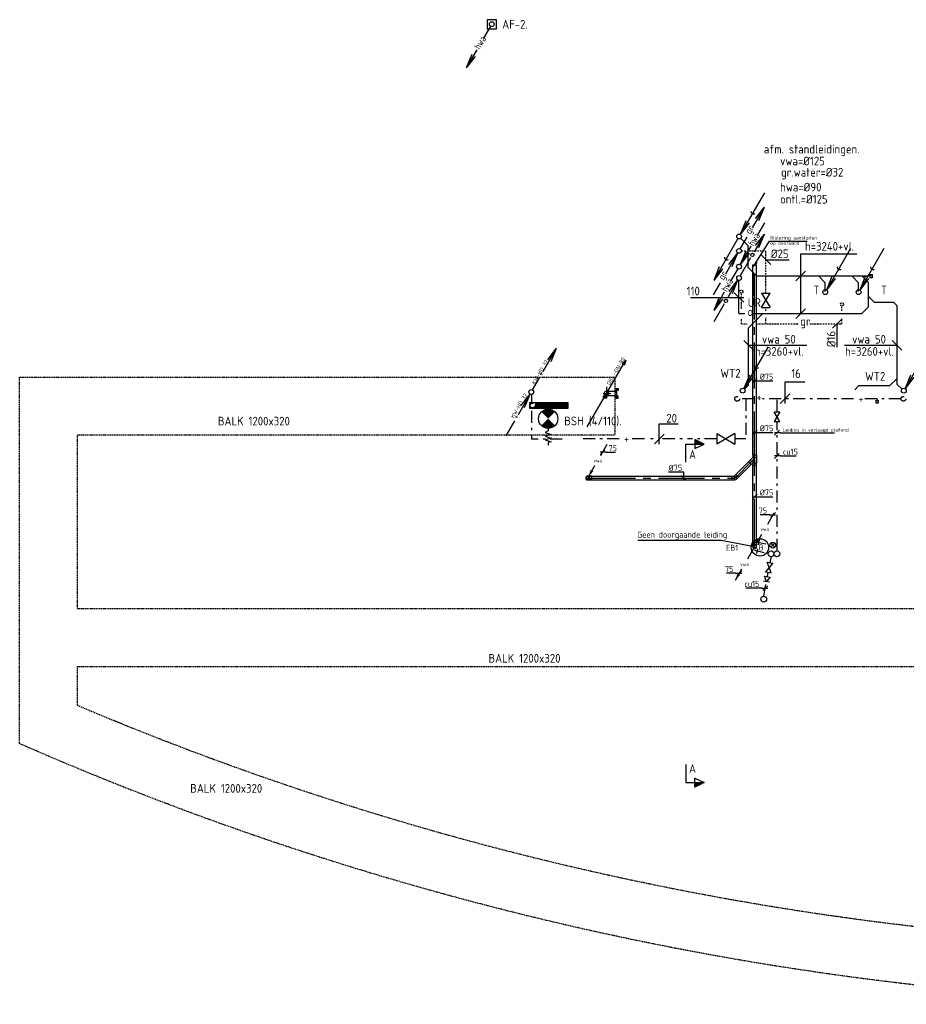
# Model space of a CAD drawing. Header units: millimetres. Extents: x -71760 to 24237, y -1029 to 51282.
# Tile 1 of 9: x -71760 to -53369, y 7180 to 27590. Entities that reach past the tile are written whole.
import ezdxf
from ezdxf.enums import TextEntityAlignment as Align

# ---------------------------------------------------------------- set-up
doc = ezdxf.new("R2010")
doc.units = ezdxf.units.MM
doc.header["$LTSCALE"] = 50
for name, pattern in [('2322109', [10, 5, -2, 1, -2]), ('2322110', [10, 5, -1, 1, -1, 1, -1]), ('CENTER2', [28.575, 19.05, -3.175, 3.175, -3.175]), ('DASHED', [0.75, 0.5, -0.25]), ('KOUDWATER', [8.4, 4.8, -1.2, 1.2, -1.2]), ('KOUDWATERTAP', [1.1, 0.5, -0.25, 0.1, -0.25]), ('KW', [7, 4, -1, 1, -1])]:
    doc.linetypes.add(name, pattern=pattern)
for name, color, linetype in [('50', 3, 'Continuous'), ('51', 6, 'Continuous'), ('51-LEIDING', 3, 'Continuous'), ('52', 3, 'Continuous'), ('54', 3, 'Continuous'), ('60-CV', 3, 'Continuous'), ('Bestaande grijswater', 102, 'KOUDWATERTAP'), ('SYM-W', 7, 'Continuous'), ('WL521---_D', 112, 'Continuous'), ('WL522---_VWA', 2, 'Continuous'), ('WL5232--', 192, 'Continuous'), ('WL524---_D', 192, 'Continuous'), ('WL524---_HARTLIJN', 7, 'Continuous'), ('WL531---', 132, 'Continuous'), ('WL5310--_KW', 2, 'KOUDWATER'), ('WL5310--Bestaande_KW', 180, 'KOUDWATERTAP'), ('WL532---', 12, 'Continuous'), ('WL532---_DBL', 6, 'Continuous'), ('WL532---_KW-LD', 5, 'KW'), ('WL5420--_PERSL', 1, 'Continuous'), ('WL5501--_GKW-A', 4, 'Continuous'), ('WL561---', 10, 'Continuous'), ('WM5232--', 2, 'Continuous'), ('WM524---', 2, 'Continuous'), ('WM531---', 2, 'Continuous'), ('WM561---_AANVOER', 2, 'Continuous'), ('WM570---_MATEN-M', 7, 'Continuous')]:
    doc.layers.add(name, color=color, linetype=linetype)
doc.styles.add('BURO-018', font='ISO96.shx', dxfattribs={"height": 90})
doc.styles.add('BURO-025', font='ISO96.shx', dxfattribs={"height": 125})
doc.styles.add('BURO-035', font='ISO96.shx', dxfattribs={"height": 175})
doc.styles.add('ISO', font='ISO.SHX')

# ---------------------------------------------------------------- blocks, each defined once
blk = doc.blocks.new('PA')
at = {"layer": 'WL532---_KW-LD', "color": 7, "linetype": 'Continuous'}
blk.add_line((0, 0), (200, 346), dxfattribs=at)
at = {"layer": 'WL532---_KW-LD', "color": 7}
for p, q in [((162, 311), (200, 346)), ((162, 311), (188, 296)), ((200, 346), (171, 306)), ((200, 346), (179, 301)), ((200, 346), (188, 296))]:
    blk.add_line(p, q, dxfattribs=at)
blk = doc.blocks.new('113')
at = {"layer": '52', "color": 1, "linetype": 'Continuous'}
for p, q in [((2.47, 4.28), (5.25, 9.09)), ((3.42, 6.7), (5.25, 9.09)), ((4.1, 6.31), (5.25, 9.09)), ((0.25, 0.43), (1.71, 2.96))]:
    blk.add_line(p, q, dxfattribs=at)
blk.add_circle((0, 0), 0.5, dxfattribs=at)
at = {"layer": '52', "color": 7, "style": 'ISO', "width": 0.75}
blk.add_text('+', height=1.5, rotation=61.3721, dxfattribs=at).set_placement((2.41, 3.14))
blk = doc.blocks.new('114')
at = {"layer": '52', "color": 1, "linetype": 'Continuous'}
for p, q in [((-2.69, -4.65), (-0.25, -0.43)), ((-2.08, -2.82), (-0.25, -0.43)), ((-1.4, -3.22), (-0.25, -0.43)), ((-5.25, -9.09), (-3.44, -5.97))]:
    blk.add_line(p, q, dxfattribs=at)
blk.add_circle((0, 0), 0.5, dxfattribs=at)
at = {"layer": '52', "color": 7, "style": 'ISO', "width": 0.75}
blk.add_text('+', height=1.5, rotation=61.3721, dxfattribs=at).set_placement((-2.75, -5.79))
blk = doc.blocks.new('D115')
at = {"layer": '52', "linetype": 'Continuous'}
for name in ['113', '114']:
    blk.add_blockref(name, (0, 0), dxfattribs=at)
blk = doc.blocks.new('*X30')
at = {"color": 0}
for p, q in [((29158, 61986), (29262, 62089)), ((29158, 61999), (29248, 62089)), ((29158, 62013), (29235, 62089)), ((29158, 62026), (29222, 62089)), ((29158, 62040), (29208, 62089)), ((29158, 62053), (29195, 62089)), ((29158, 62067), (29181, 62089)), ((29158, 62080), (29168, 62089)), ((29158, 61972), (29268, 62082)), ((29158, 61959), (29268, 62069)), ((29158, 61945), (29268, 62055)), ((29158, 61932), (29268, 62042)), ((29158, 61918), (29268, 62028)), ((29158, 61905), (29268, 62015)), ((29158, 61891), (29268, 62001)), ((29158, 61878), (29268, 61988)), ((29158, 61865), (29268, 61975)), ((29158, 61851), (29268, 61961)), ((29158, 61838), (29268, 61948)), ((29158, 61824), (29268, 61934)), ((29158, 61811), (29268, 61921)), ((29158, 61797), (29268, 61907)), ((29158, 61784), (29268, 61894)), ((29158, 61770), (29268, 61880)), ((29158, 61757), (29268, 61867)), ((29158, 61743), (29268, 61853)), ((29158, 61730), (29268, 61840)), ((29158, 61716), (29268, 61826)), ((29158, 61703), (29268, 61813)), ((29158, 61689), (29268, 61799)), ((29158, 61676), (29268, 61786)), ((29158, 61662), (29268, 61772)), ((29158, 61649), (29268, 61759)), ((29158, 61636), (29268, 61746)), ((29158, 61622), (29268, 61732)), ((29158, 61609), (29268, 61719)), ((29158, 61595), (29268, 61705)), ((29158, 61582), (29268, 61692)), ((29158, 61568), (29268, 61678)), ((29158, 61555), (29268, 61665)), ((29158, 61541), (29268, 61651)), ((29158, 61528), (29268, 61638)), ((29158, 61514), (29268, 61624)), ((29158, 61501), (29268, 61611)), ((29158, 61487), (29268, 61597)), ((29158, 61474), (29268, 61584)), ((29158, 61460), (29268, 61570)), ((29158, 61447), (29268, 61557)), ((29158, 61433), (29268, 61543)), ((29158, 61420), (29268, 61530)), ((29168, 61416), (29268, 61517)), ((29182, 61416), (29268, 61503)), ((29195, 61416), (29268, 61490)), ((29209, 61416), (29268, 61476)), ((29222, 61416), (29268, 61463)), ((29236, 61416), (29268, 61449)), ((29249, 61416), (29268, 61436)), ((29263, 61416), (29268, 61422))]:
    blk.add_line(p, q, dxfattribs=at)
blk = doc.blocks.new('HWA')
at = {"layer": '50', "color": 1, "linetype": 'Continuous'}
for p, q in [((-28, -41), (-173, -293)), ((-309, -529), (-528, -907)), ((-413, -629), (-528, -907)), ((-345, -669), (-528, -907))]:
    blk.add_line(p, q, dxfattribs=at)
blk.add_circle((0, 0), 50, dxfattribs=at)
at = {"layer": '50', "color": 7, "style": 'ISO', "width": 0.7}
blk.add_text('hwa', height=150, rotation=59.4545, dxfattribs=at).set_placement((-249, -538))
blk = doc.blocks.new('030')
at = {"layer": '51', "color": 1, "linetype": 'Continuous'}
for p in [(5.25, 9.09), (1.4, 3.22), (2.08, 2.82)]:
    blk.add_line(p, (0.25, 0.43), dxfattribs=at)
blk.add_circle((0, 0), 0.5, dxfattribs=at)
blk.add_arc((3.03, 5.25), 0.567, 178.0725, 301.9275, dxfattribs=at)
blk = doc.blocks.new('$MAAT')
at = {"layer": 'SYM-W', "color": 1}
blk.add_line((1, 1), (-1, -1), dxfattribs=at)
blk = doc.blocks.new('3-01')
at = {"layer": 'SYM-W', "color": 2}
for p, q in [((-2.5, 1.5), (-2.5, -1.5)), ((-2.5, 1.5), (2.5, -1.5)), ((2.5, 1.5), (-2.5, -1.5)), ((2.5, 1.5), (2.5, -1.5))]:
    blk.add_line(p, q, dxfattribs=at)
blk = doc.blocks.new('W3-01A')
at = {"layer": 'SYM-W', "linetype": 'Continuous', "xscale": 0.75, "yscale": 0.75, "zscale": 0.75}
blk.add_blockref('3-01', (0, 0), dxfattribs=at)
blk = doc.blocks.new('029')
at = {"layer": '51', "color": 1, "linetype": 'Continuous'}
for p in [(-0.25, -0.43), (-4.1, -6.31), (-3.42, -6.7)]:
    blk.add_line(p, (-5.25, -9.09), dxfattribs=at)
blk.add_circle((0, 0), 0.5, dxfattribs=at)
blk.add_arc((-2.47, -4.27), 0.567, 178.0725, 301.9275, dxfattribs=at)
blk = doc.blocks.new('031')
at = {"layer": '51', "linetype": 'Continuous'}
for name in ['030', '029']:
    blk.add_blockref(name, (0, 0), dxfattribs=at)
blk = doc.blocks.new('GR')
at = {"layer": '52', "color": 1, "linetype": 'Continuous'}
for p, q in [((277, 480), (525, 909)), ((342, 670), (525, 909)), ((410, 631), (525, 909)), ((25, 43), (166, 287)), ((-275, -472), (-27, -42)), ((-210, -281), (-27, -42)), ((-142, -320), (-27, -42)), ((-527, -908), (-386, -664))]:
    blk.add_line(p, q, dxfattribs=at)
blk.add_circle((0, 0), 50, dxfattribs=at)
at = {"layer": '52', "color": 7, "style": 'ISO', "width": 0.75}
for p in [(238, 335), (-314, -616)]:
    blk.add_text('gr', height=150, rotation=61.3721, dxfattribs=at).set_placement(p)
blk = doc.blocks.new('027')
at = {"layer": '51', "color": 1, "linetype": 'Continuous'}
for p, q in [((5.26, 9.1), (3.14, 5.44)), ((3.42, 6.72), (5.26, 9.1)), ((4.1, 6.32), (5.26, 9.1)), ((2.39, 4.14), (0.25, 0.43))]:
    blk.add_line(p, q, dxfattribs=at)
for centre, radius in [((2.76, 4.77), 0.35), ((0, 0), 0.5)]:
    blk.add_circle(centre, radius, dxfattribs=at)
blk = doc.blocks.new('032')
at = {"layer": '50', "color": 1, "linetype": 'Continuous'}
for p, q in [((-0.25, -0.43), (-1.67, -2.89)), ((-3.06, -5.3), (-5.25, -9.09)), ((-4.1, -6.31), (-5.25, -9.09)), ((-3.42, -6.7), (-5.25, -9.09))]:
    blk.add_line(p, q, dxfattribs=at)
blk.add_circle((0, 0), 0.5, dxfattribs=at)
at = {"layer": '50', "color": 7, "style": 'ISO', "width": 0.7}
blk.add_text('hwa', height=1.5, rotation=61.3721, dxfattribs=at).set_placement((-2.48, -5.35))
blk = doc.blocks.new('033')
at = {"layer": '50', "color": 1, "linetype": 'Continuous'}
for p, q in [((5.25, 9.09), (3.8, 6.58)), ((2.44, 4.22), (0.25, 0.43)), ((1.4, 3.22), (0.25, 0.43)), ((2.08, 2.82), (0.25, 0.43))]:
    blk.add_line(p, q, dxfattribs=at)
blk.add_circle((0, 0), 0.5, dxfattribs=at)
at = {"layer": '50', "color": 7, "style": 'ISO', "width": 0.7}
blk.add_text('hwa', height=1.5, rotation=59.4545, dxfattribs=at).set_placement((3.04, 4.13))
blk = doc.blocks.new('034')
at = {"layer": '50', "linetype": 'Continuous'}
for name in ['033', '032']:
    blk.add_blockref(name, (0, 0), dxfattribs=at)
blk = doc.blocks.new('LDV2')
at = {"color": 0, "linetype": 'Continuous'}
for p, q in [((-0.25, -0.43), (-2.5, -4.33)), ((-4.5, -7.79), (-6.75, -11.69))]:
    blk.add_line(p, q, dxfattribs=at)
blk.add_lwpolyline([(-6.75, -11.69, 0, 1, 0), (-5.5, -9.53, 1, 1, 0)], format="xyseb", dxfattribs=at)
blk.add_circle((0, 0), 0.5, dxfattribs=at)
at = {"color": 0, "linetype": 'Continuous', "style": 'BURO-018'}
blk.add_attdef('LD_TEXT1', text='', height=1.8, dxfattribs=at).set_placement((-3.5, -6.06), align=Align.MIDDLE)
blk = doc.blocks.new('*U65', base_point=(-58275, 15344))
at = {"color": 0, "linetype": 'Continuous'}
for p, q in [((-58350, 15344), (-58543, 15344)), ((-58350, 15344), (-58225, 15344)), ((-58225, 15394), (-58325, 15294))]:
    blk.add_line(p, q, dxfattribs=at)
at = {"color": 0, "linetype": 'Continuous', "style": 'BURO-025'}
blk.add_text('75', height=125, dxfattribs=at).set_placement((-58400, 15369), align=Align.RIGHT)
blk = doc.blocks.new('23222202')
at = {"color": 0, "linetype": 'Continuous'}
blk.add_circle((0, 0), 1.5, dxfattribs=at)
at = {"color": 0, "linetype": 'Continuous', "style": 'BURO-018', "flags": 1}
blk.add_attdef('CV_MATCODE', (0, 0), '', height=1.8, dxfattribs=at)
blk = doc.blocks.new('3048301')
at = {"color": 0, "linetype": 'Continuous'}
for p, q in [((-2.5, 1.5), (2.5, -1.5)), ((-2.5, -1.5), (-2.5, 1.5)), ((2.5, 1.5), (-2.5, -1.5)), ((2.5, -1.5), (2.5, 1.5))]:
    blk.add_line(p, q, dxfattribs=at)
at = {"color": 0, "linetype": 'Continuous', "style": 'BURO-018', "flags": 1}
blk.add_attdef('CV_MATCODE', (0, 0), '', height=1.8, dxfattribs=at)
blk = doc.blocks.new('*U66', base_point=(-58029, 17226))
at = {"color": 0, "linetype": 'Continuous'}
for p, q in [((-57979, 17276), (-58079, 17176)), ((-57954, 17226), (-58079, 17226)), ((-57954, 17226), (-57627, 17226))]:
    blk.add_line(p, q, dxfattribs=at)
at = {"color": 0, "linetype": 'Continuous', "style": 'BURO-025'}
blk.add_text('cu15', height=125, dxfattribs=at).set_placement((-57904, 17251))
blk = doc.blocks.new('BOILER')
for p, q in [((0.354, 0.354), (0.354, 0.354, 1)), ((-0.354, -0.354), (-0.354, -0.354, 1))]:
    blk.add_line(p, q)
for centre in [(0, 0), (0, 0, 1)]:
    blk.add_circle(centre, 0.5)
at = {"color": 0, "linetype": 'Continuous', "style": 'BURO-018', "flags": 1}
blk.add_attdef('CV_MATCODE', (0, 0), '', height=1.8, dxfattribs=at)
blk = doc.blocks.new('23222203')
at = {"color": 0, "linetype": 'Continuous'}
for p, q in [((-1.06, -1.06), (1.06, 1.06)), ((-1.06, 1.06), (1.06, -1.06))]:
    blk.add_line(p, q, dxfattribs=at)
blk.add_circle((0, 0), 1.5, dxfattribs=at)
at = {"color": 0, "linetype": 'Continuous', "style": 'BURO-018', "flags": 1}
blk.add_attdef('CV_MATCODE', (0, 0), '', height=1.8, dxfattribs=at)
blk = doc.blocks.new('23222201')
at = {"color": 0, "linetype": 'Continuous'}
for p, q in [((1.25, 3.75), (-1.25, 3.75)), ((0, 0), (0, 5))]:
    blk.add_line(p, q, dxfattribs=at)
at = {"color": 0, "linetype": 'Continuous', "style": 'BURO-018', "flags": 1}
blk.add_attdef('CV_MATCODE', (0, 0), '', height=1.8, dxfattribs=at)
blk = doc.blocks.new('*U67', base_point=(-58237, 14970))
at = {"color": 0, "linetype": 'Continuous'}
for p, q in [((-58312, 14970), (-58639, 14970)), ((-58312, 14970), (-58187, 14970)), ((-58187, 15020), (-58287, 14920))]:
    blk.add_line(p, q, dxfattribs=at)
at = {"color": 0, "linetype": 'Continuous', "style": 'BURO-025'}
blk.add_text('cu15', height=125, dxfattribs=at).set_placement((-58362, 14995), align=Align.RIGHT)
blk = doc.blocks.new('3048311')
at = {"color": 0, "linetype": 'Continuous'}
for p, q in [((-2.5, 1.5), (0, 0)), ((-2.5, -1.5), (-2.5, 1.5)), ((0, 0), (-2.5, -1.5)), ((0, -1.5), (0, 1.5))]:
    blk.add_line(p, q, dxfattribs=at)
at = {"color": 0, "linetype": 'Continuous', "style": 'BURO-018', "flags": 1}
blk.add_attdef('CV_MATCODE', (0, 0), '', height=1.8, dxfattribs=at)
blk = doc.blocks.new('SA-ONTS')
at = {"color": 0, "linetype": 'Continuous'}
for p, q in [((0.75, 0.75), (-0.75, 0.75)), ((0.75, -0.75), (0.75, 0.75)), ((-0.75, -0.75), (0.75, -0.75))]:
    blk.add_line(p, q, dxfattribs=at)
at = {"color": 0, "linetype": 'Continuous', "style": 'BURO-018', "flags": 1}
blk.add_attdef('SA_MATCODE', (0, 0), '', height=1.8, dxfattribs=at)
blk = doc.blocks.new('LDV3')
at = {"color": 0, "linetype": 'Continuous'}
for p, q in [((4.5, 7.79), (6.75, 11.69)), ((0.25, 0.43), (2.5, 4.33))]:
    blk.add_line(p, q, dxfattribs=at)
blk.add_lwpolyline([(0.25, 0.43, 0, 1, 0), (1.5, 2.6, 1, 1, 0)], format="xyseb", dxfattribs=at)
blk.add_circle((0, 0), 0.5, dxfattribs=at)
at = {"color": 0, "linetype": 'Continuous', "style": 'BURO-018'}
blk.add_attdef('LD_TEXT1', text='', height=1.8, dxfattribs=at).set_placement((3.5, 6.06), align=Align.MIDDLE)
blk = doc.blocks.new('*U69')
at = {"color": 0, "ltscale": 10}
for p, q in [((-39, 84), (-39, 40)), ((39, 84), (-39, 84)), ((-39, 40), (-38, 38)), ((39, 40), (-39, 40)), ((-38, 33), (-38, 38)), ((-38, 23), (-38, 33)), ((-38, 15), (-38, 23)), ((-38, 12), (-38, 15)), ((39, 40), (38, 38)), ((38, 33), (38, 38)), ((38, 23), (38, 33)), ((38, 15), (38, 23)), ((38, 12), (38, 15)), ((39, 84), (39, 40))]:
    blk.add_line(p, q, dxfattribs=at)
blk.add_arc((0, 0), 39.4, 0.18, 0, dxfattribs=at)
at = {"layer": 'WL524---_HARTLIJN', "linetype": 'CENTER2'}
for p in [(0, 40), (0, 0)]:
    blk.add_line(p, (0, 38), dxfattribs=at)
blk.add_circle((0, 0), 0.075, dxfattribs=at)
at = {"layer": 'WL524---_D', "color": 1, "linetype": '2322109', "style": 'BURO-018'}
blk.add_attdef('POSNR', text='', height=90, dxfattribs=at).set_placement((0, 0), align=Align.MIDDLE)
blk = doc.blocks.new('*U70', base_point=(-56133, 17328))
at = {"color": 0, "linetype": 'Continuous'}
for p, q in [((-56083, 17378), (-56183, 17278)), ((-56208, 17328), (-56400, 17328)), ((-56208, 17328), (-56083, 17328))]:
    blk.add_line(p, q, dxfattribs=at)
at = {"color": 0, "linetype": 'Continuous', "style": 'BURO-025'}
blk.add_text('75', height=125, dxfattribs=at).set_placement((-56258, 17353), align=Align.RIGHT)
blk = doc.blocks.new('*U71')
at = {"layer": 'WM524---', "color": 0, "ltscale": 10}
for p, q in [((-50, -50), (50, 50)), ((-50, 0), (375, 0))]:
    blk.add_line(p, q, dxfattribs=at)
at = {"layer": 'WM524---', "color": 0, "linetype": '2322109', "style": 'BURO-025'}
blk.add_text('%%c75', height=125, dxfattribs=at).set_placement((107, 25))
blk = doc.blocks.new('*U72')
at = {"color": 0, "ltscale": 10}
for p, q in [((-39, 84), (-39, 40)), ((39, 84), (-39, 84)), ((-39, 40), (-38, 38)), ((39, 40), (-39, 40)), ((-38, 33), (-38, 38)), ((-38, 23), (-38, 33)), ((-38, 15), (-38, 23)), ((-38, 12), (-38, 15)), ((39, 40), (38, 38)), ((38, 33), (38, 38)), ((38, 23), (38, 33)), ((38, 15), (38, 23)), ((38, 12), (38, 15)), ((39, 84), (39, 40))]:
    blk.add_line(p, q, dxfattribs=at)
blk.add_arc((0, 0), 39.4, 90.18, 90, dxfattribs=at)
at = {"layer": 'WL524---_HARTLIJN', "linetype": 'CENTER2'}
for p in [(0, 40), (0, 0)]:
    blk.add_line(p, (0, 38), dxfattribs=at)
blk.add_circle((0, 0), 0.075, dxfattribs=at)
at = {"layer": 'WL524---_D', "color": 1, "linetype": '2322109', "style": 'BURO-018'}
blk.add_attdef('POSNR', text='', height=90, dxfattribs=at).set_placement((0, 0), align=Align.MIDDLE)
blk = doc.blocks.new('*U73', base_point=(-59671, 18623))
at = {"color": 0, "linetype": 'Continuous'}
for p, q in [((-59621, 18673), (-59721, 18573)), ((-59596, 18623), (-59721, 18623)), ((-59596, 18623), (-59403, 18623))]:
    blk.add_line(p, q, dxfattribs=at)
at = {"color": 0, "linetype": 'Continuous', "style": 'BURO-025'}
blk.add_text('75', height=125, dxfattribs=at).set_placement((-59546, 18648))
blk = doc.blocks.new('*U74')
at = {"color": 0, "ltscale": 10}
for p, q in [((0, 38), (2952, 38)), ((0, -38), (0, 38)), ((0, -38), (2952, -38))]:
    blk.add_line(p, q, dxfattribs=at)
at = {"layer": 'WL524---_HARTLIJN', "linetype": 'CENTER2'}
blk.add_line((0, 0), (2996, 0), dxfattribs=at)
at = {"layer": 'WL524---_D', "color": 1, "linetype": '2322109', "style": 'BURO-018'}
blk.add_attdef('POSNR', text='', height=90, dxfattribs=at).set_placement((0, 0), align=Align.MIDDLE)
blk = doc.blocks.new('*U75')
at = {"color": 0, "ltscale": 10}
for p, q in [((-65, 39), (-21, 39)), ((-65, 39), (-65, -39)), ((-21, 39), (-19, 38)), ((-21, 39), (-21, -39)), ((18, 74), (-13, 43)), ((-13, 43), (-13, 40)), ((43, -13), (-13, 43)), ((74, 18), (18, 74)), ((74, 18), (43, -13)), ((-65, -39), (-21, -39)), ((-21, -39), (-19, -38)), ((43, -13), (40, -13))]:
    blk.add_line(p, q, dxfattribs=at)
for radius in [8.67, 83.7]:
    blk.add_arc((-19, 46), radius, 270, 315, dxfattribs=at)
at = {"layer": 'WL524---_HARTLIJN', "linetype": 'CENTER2'}
for p, q in [((-21, 0), (-19, 0)), ((15, 15), (14, 14))]:
    blk.add_line(p, q, dxfattribs=at)
blk.add_arc((-19, 46), 46.2, 270, 315, dxfattribs=at)
at = {"layer": 'WL524---_D', "color": 1, "linetype": '2322109', "style": 'BURO-018'}
blk.add_attdef('POSNR', text='', height=90, dxfattribs=at).set_placement((0, 0), align=Align.MIDDLE)
blk = doc.blocks.new('*U76')
at = {"color": 0, "ltscale": 10}
for p, q in [((0, 38), (1651, 38)), ((0, -37), (0, 38)), ((0, -37), (1651, -37))]:
    blk.add_line(p, q, dxfattribs=at)
at = {"layer": 'WL524---_HARTLIJN', "linetype": 'CENTER2'}
blk.add_line((0, 0), (1695, 0), dxfattribs=at)
at = {"layer": 'WL524---_D', "color": 1, "linetype": '2322109', "style": 'BURO-018'}
blk.add_attdef('POSNR', text='', height=90, dxfattribs=at).set_placement((0, 0), align=Align.MIDDLE)
blk = doc.blocks.new('*U77')
at = {"layer": 'WM524---', "color": 0, "ltscale": 10}
for p, q in [((-50, -50), (50, 50)), ((-50, 0), (375, 0))]:
    blk.add_line(p, q, dxfattribs=at)
at = {"layer": 'WM524---', "color": 0, "linetype": '2322109', "style": 'BURO-025'}
blk.add_text('%%c75', height=125, dxfattribs=at).set_placement((107, 25))
blk = doc.blocks.new('*U78')
at = {"color": 0, "ltscale": 10}
for p, q in [((44, 38), (416, 38)), ((44, -38), (416, -38))]:
    blk.add_line(p, q, dxfattribs=at)
at = {"layer": 'WL524---_HARTLIJN', "linetype": 'CENTER2'}
blk.add_line((0, 0), (460, 0), dxfattribs=at)
at = {"layer": 'WL524---_D', "color": 1, "linetype": '2322109', "style": 'BURO-018'}
blk.add_attdef('POSNR', text='', height=90, dxfattribs=at).set_placement((0, 0), align=Align.MIDDLE)
blk = doc.blocks.new('*U79')
at = {"color": 0, "ltscale": 10}
for p, q in [((-64, 39), (-20, 39)), ((-64, 39), (-64, -39)), ((-20, 39), (-18, 37)), ((-20, 39), (-20, -39)), ((-18, 37), (93, 37)), ((95, 39), (93, 37)), ((139, 39), (95, 39)), ((95, -39), (95, 39)), ((139, -39), (139, 39)), ((-64, -39), (-20, -39)), ((-20, -39), (-18, -38)), ((-18, -38), (-16, -38)), ((0, 0), (-16, -38)), ((-16, -38), (39, -92)), ((0, 0), (91, -38)), ((39, -95), (95, -39)), ((39, -95), (39, -92)), ((70, -126), (39, -95)), ((70, -126), (126, -70)), ((91, -38), (93, -38)), ((91, -38), (92, -39)), ((95, -39), (92, -39)), ((95, -39), (93, -38)), ((139, -39), (95, -39)), ((126, -70), (95, -39))]:
    blk.add_line(p, q, dxfattribs=at)
at = {"layer": 'WL524---_HARTLIJN', "linetype": 'CENTER2'}
for p, q in [((-20, 0), (95, 0)), ((0, 0), (67, -67))]:
    blk.add_line(p, q, dxfattribs=at)
at = {"layer": 'WL524---_D', "color": 1, "linetype": '2322109', "style": 'BURO-018'}
blk.add_attdef('POSNR', text='', height=90, dxfattribs=at).set_placement((0, 0), align=Align.MIDDLE)
blk = doc.blocks.new('*U80')
at = {"color": 0, "ltscale": 10}
for p, q in [((44, 37), (3989, 37)), ((3989, 37), (3989, -38)), ((44, -38), (3989, -38))]:
    blk.add_line(p, q, dxfattribs=at)
at = {"layer": 'WL524---_HARTLIJN', "linetype": 'CENTER2'}
blk.add_line((0, 0), (3989, 0), dxfattribs=at)
at = {"layer": 'WL524---_D', "color": 1, "linetype": '2322109', "style": 'BURO-018'}
blk.add_attdef('POSNR', text='', height=90, dxfattribs=at).set_placement((0, 0), align=Align.MIDDLE)
blk = doc.blocks.new('*U81')
at = {"layer": 'WM524---', "color": 0, "ltscale": 10}
for p, q in [((0, 124), (-318, 124)), ((50, -50), (-50, 50)), ((0, -50), (0, 124))]:
    blk.add_line(p, q, dxfattribs=at)
at = {"layer": 'WM524---', "color": 0, "linetype": '2322109', "style": 'BURO-025'}
blk.add_text('%%c75', height=125, dxfattribs=at).set_placement((-318, 149))

msp = doc.modelspace()

# ---------------------------------------------------------------- linework, layer by layer
at = {"linetype": 'DASHED'}
for p, q in [((-71760, 12589), (-71760, 20182)), ((-70560, 15382), (-70560, 18982)), ((-70560, 13378), (-70560, 14182))]:
    msp.add_line(p, q, dxfattribs=at)
at = {"layer": '51', "color": 1, "linetype": 'Continuous'}
for p, q in [((-56861, 22195), (-57073, 21828)), ((-57045, 21956), (-56861, 22195)), ((-56977, 21916), (-56861, 22195)), ((-57148, 21698), (-57362, 21327))]:
    msp.add_line(p, q, dxfattribs=at)
msp.add_circle((-57111, 21761), 35, dxfattribs=at)
at = {"layer": '51-LEIDING', "color": 1}
msp.add_line((-57849, 21831), (-56737, 21831), dxfattribs=at)
at = {"layer": '51-LEIDING'}
for p, q in [((-60385, 19647), (-61185, 19647)), ((-61185, 19647), (-61185, 19537)), ((-61058, 19647), (-61058, 19537)), ((-60385, 19537), (-60385, 19647)), ((-61185, 19537), (-60385, 19537))]:
    msp.add_line(p, q, dxfattribs=at)
at = {"layer": '54', "color": 2, "const_width": 200}
for points in [[(-60726, 19389, 0.414214), (-60868, 19389, 1)], [(-60868, 19248, 0.414214), (-60726, 19248, 1)]]:
    msp.add_lwpolyline(points, format="xyb", dxfattribs=at)
at = {"layer": '54', "color": 7}
msp.add_lwpolyline([(-60797, 19118), (-60797, 19068), (-60860, 19031), (-60734, 18993), (-60860, 18955), (-60734, 18917), (-60860, 18880), (-60734, 18842), (-60797, 18823), (-60797, 18773)], dxfattribs=at)
at = {"layer": '54', "color": 2}
msp.add_circle((-60797, 19318), 200, dxfattribs=at)
at = {"layer": 'Bestaande grijswater', "linetype": 'KOUDWATERTAP'}
for p, q in [((-56786, 22796), (-56696, 22796)), ((-56619, 22796), (-56283, 22796)), ((-56283, 21925), (-56283, 22796)), ((-56789, 21606), (-56789, 21921)), ((-54705, 21556), (-54705, 21658)), ((-56283, 21552), (-56283, 21619)), ((-56789, 21286), (-56789, 21388)), ((-56789, 21286), (-56671, 21286)), ((-56479, 21286), (-55600, 21286)), ((-56283, 21286), (-56283, 21411)), ((-55374, 21286), (-54705, 21286)), ((-54705, 21286), (-54705, 21382))]:
    msp.add_line(p, q, dxfattribs=at)
for centre in [(-56789, 21953), (-54705, 21690)]:
    msp.add_circle(centre, 31.4, dxfattribs=at)
at = {"layer": 'SYM-W', "color": 7}
for p, q in [((-56183, 22513), (-56383, 22713)), ((-55460, 22380), (-55660, 22180)), ((-55460, 21598), (-55660, 21398)), ((-54700, 21392), (-54900, 21192)), ((-56542, 20741), (-56742, 20941)), ((-53464, 20741), (-53664, 20941))]:
    msp.add_line(p, q, dxfattribs=at)
at = {"layer": 'SYM-W', "color": 1}
for p, q in [((-55884, 20082), (-55471, 20082)), ((-55884, 19632), (-55884, 20082)), ((-58493, 19210), (-58099, 19210)), ((-58493, 18794), (-58493, 19210))]:
    msp.add_line(p, q, dxfattribs=at)
at = {"layer": 'WL521---_D'}
msp.add_lwpolyline([(-62063, 27402), (-61873, 27402), (-61873, 27590), (-62063, 27590)], close=True, dxfattribs=at)
at = {"layer": 'WL524---_D'}
for p, q in [((-56652, 22902), (-56804, 23053)), ((-56652, 22451), (-56652, 22902)), ((-56477, 22277), (-56652, 22451)), ((-56530, 21872), (-56530, 22330)), ((-56477, 22277), (-54101, 22277)), ((-55050, 22135), (-55191, 22277)), ((-54358, 22135), (-54499, 22277)), ((-54153, 22139), (-54291, 22277)), ((-54137, 22311), (-54076, 22311)), ((-54076, 22311), (-54076, 22241)), ((-56843, 21499), (-56843, 22186)), ((-55050, 21953), (-55050, 22135)), ((-54358, 21953), (-54358, 22135)), ((-54153, 21639), (-54153, 22139)), ((-54076, 22241), (-54136, 22241)), ((-54038, 21733), (-54149, 21844)), ((-54153, 21639), (-54293, 21499)), ((-54038, 21733), (-53636, 21733)), ((-53565, 21662), (-53636, 21733)), ((-53565, 21662), (-53565, 20036)), ((-56843, 21499), (-56720, 21499)), ((-56348, 21499), (-56643, 21204)), ((-56547, 21499), (-54293, 21499)), ((-56643, 20015), (-56643, 21204)), ((-56643, 20015), (-56729, 19929)), ((-54351, 20004), (-54440, 19915)), ((-54351, 20004), (-53709, 20004)), ((-53565, 20148), (-53709, 20004)), ((-53565, 20036), (-53457, 19928))]:
    msp.add_line(p, q, dxfattribs=at)
at = {"layer": 'WL531---', "linetype": '2322109'}
for p, q in [((-61147, 19822), (-61147, 19633)), ((-56525, 19732), (-56827, 19732)), ((-56701, 19732), (-56701, 18901)), ((-54466, 19732), (-56352, 19732)), ((-56051, 19463), (-56051, 19732)), ((-53479, 19732), (-54228, 19732)), ((-53974, 19732), (-53974, 19680)), ((-61147, 19481), (-61147, 18895)), ((-56051, 16579), (-56051, 19263)), ((-60505, 18895), (-61147, 18895)), ((-59324, 18901), (-60164, 18901)), ((-58803, 18901), (-59055, 18901)), ((-58622, 18901), (-58675, 18901)), ((-58174, 18901), (-58516, 18901)), ((-58009, 18899), (-58066, 18899)), ((-57302, 18901), (-57908, 18901)), ((-56701, 18901), (-56927, 18901)), ((-56193, 16331), (-56168, 16460)), ((-56250, 16045), (-56233, 16135)), ((-56328, 15639), (-56269, 15947))]:
    msp.add_line(p, q, dxfattribs=at)
for centre in [(-61121, 19591), (-56877, 19732), (-53429, 19732)]:
    msp.add_circle(centre, 50, dxfattribs=at)
at = {"layer": 'WL532---_DBL', "color": 7}
for p, q in [((-59660, 19843), (-59498, 19843)), ((-59589, 19980), (-59589, 19738))]:
    msp.add_line(p, q, dxfattribs=at)
at = {"layer": 'WL532---_DBL'}
for p, q in [((-59589, 19888), (-59397, 19888)), ((-59589, 19798), (-59397, 19798)), ((-59397, 19942), (-59347, 19942)), ((-59397, 19942), (-59397, 19744)), ((-59361, 19926), (-59381, 19926)), ((-59381, 19926), (-59381, 19760)), ((-59361, 19900), (-59361, 19926)), ((-59347, 19900), (-59361, 19900)), ((-59347, 19942), (-59347, 19900)), ((-59397, 19744), (-59347, 19744)), ((-59361, 19760), (-59381, 19760)), ((-59361, 19787), (-59361, 19760)), ((-59347, 19787), (-59361, 19787)), ((-59347, 19744), (-59347, 19787))]:
    msp.add_line(p, q, dxfattribs=at)
msp.add_circle((-59589, 19843), 45, dxfattribs=at)
for centre, radius, start, end in [((-59585, 19821), 22.9, 100.5087, 259.4913), ((-59590, 19866), 22.5, 272.4, 87.6)]:
    msp.add_arc(centre, radius, start, end, dxfattribs=at)
at = {"layer": 'WL5501--_GKW-A', "color": 7}
for p, q in [((-55560, 22737), (-54395, 22737)), ((-55560, 21499), (-55560, 22737)), ((-56283, 22613), (-55798, 22613)), ((-54804, 20803), (-54804, 21288)), ((-56643, 20841), (-55497, 20841)), ((-56521, 20841), (-55436, 20841)), ((-54650, 20841), (-53565, 20841))]:
    msp.add_line(p, q, dxfattribs=at)
at = {"layer": 'WM5232--'}
for p, q in [((-56515, 22505), (-56206, 23002)), ((-56206, 23002), (-55426, 23002))]:
    msp.add_line(p, q, dxfattribs=at)
at = {"layer": 'WM531---', "linetype": '2322109'}
for p, q in [((-56465, 22555), (-56565, 22455)), ((-56001, 19078), (-56101, 18978)), ((-55976, 19028), (-56101, 19028))]:
    msp.add_line(p, q, dxfattribs=at)
at = {"layer": 'WM531---'}
for p, q in [((-55976, 19028), (-54859, 19028)), ((-57212, 16797), (-58937, 16797)), ((-56515, 16666), (-57212, 16797))]:
    msp.add_line(p, q, dxfattribs=at)
at = {"layer": 'WM561---_AANVOER', "color": 4}
for points in [[(-57940, 18418), (-57940, 18793), (-57565, 18793), (-57753, 18886), (-57753, 18699), (-57565, 18793)], [(-57940, 12152), (-57940, 11777), (-57565, 11777), (-57753, 11683), (-57753, 11870), (-57565, 11777)]]:
    msp.add_lwpolyline(points, dxfattribs=at)
for points in [[(-57565, 18793), (-57753, 18793), (-57753, 18886)], [(-57565, 11777), (-57753, 11777), (-57753, 11683)]]:
    msp.add_solid(points, dxfattribs=at)
at = {"layer": 'WM570---_MATEN-M', "linetype": 'DASHED'}
for p, q in [((-71760, 20182), (-59415, 20182)), ((-59415, 20182), (-59415, 18982)), ((-70560, 18982), (-59415, 18982)), ((-70560, 15382), (-21360, 15382)), ((-70560, 14182), (-21360, 14182))]:
    msp.add_line(p, q, dxfattribs=at)
for radius, start, end in [(63041, 247.03139, 292.96833), (64241, 246.32069, 293.67904)]:
    msp.add_arc((-45960, 71421), radius, start, end, dxfattribs=at)

# ---------------------------------------------------------------- block references
at = {"layer": '51', "linetype": 'Continuous', "xscale": 100, "yscale": 100, "zscale": 100}
msp.add_blockref('030', (-56763, 19900), dxfattribs=at)
at = {"layer": '51-LEIDING', "xscale": 100, "yscale": 100, "zscale": 100, "rotation": 270}
msp.add_blockref('$MAAT', (-56841, 21831), dxfattribs=at)
at = {"layer": '51-LEIDING', "color": 1, "rotation": 270}
msp.add_blockref('*X30', (-122474, 48806), dxfattribs=at)
at = {"layer": '52', "color": 1, "linetype": 'Continuous', "xscale": 100, "yscale": 100, "zscale": 100}
msp.add_blockref('W3-01A', (-57114, 18901), dxfattribs=at)
at = {"layer": 'Bestaande grijswater', "linetype": 'KOUDWATERTAP'}
msp.add_blockref('GR', (-56839, 22797), dxfattribs=at)
at = {"layer": 'SYM-W', "xscale": 100, "yscale": 100, "zscale": 100}
for p in [(-55884, 19732), (-58493, 18901)]:
    msp.add_blockref('$MAAT', p, dxfattribs=at)
at = {"layer": 'WL521---_D'}
msp.add_blockref('HWA', (-61968, 27497), dxfattribs=at)
at = {"layer": 'WL521---_D', "xscale": 100, "yscale": 100, "zscale": 100}
msp.add_blockref('034', (-56839, 22470), dxfattribs=at)
at = {"layer": 'WL522---_VWA', "xscale": 100, "yscale": 100, "zscale": 100}
for name, p in [('031', (-56838, 23095)), ('027', (-56838, 22236)), ('030', (-55051, 21941)), ('030', (-54360, 21941)), ('030', (-53421, 19900))]:
    msp.add_blockref(name, p, dxfattribs=at)
at = {"layer": 'WL5232--', "linetype": '2322109'}
ref = msp.add_blockref('LDV3', (-59979, 18089), dxfattribs=dict(at, xscale=60, yscale=60, zscale=60))
ref.add_attrib('LD_TEXT1', 'vwa', dxfattribs={"layer": '0', "color": 2, "linetype": 'Continuous', "height": 72, "style": 'BURO-018'}).set_placement((-59769, 18452), align=Align.MIDDLE)
ref = msp.add_blockref('LDV3', (-56515, 16666), dxfattribs=dict(at, xscale=60, yscale=60, zscale=60))
ref.add_attrib('LD_TEXT1', 'vwa', dxfattribs={"layer": '0', "color": 2, "linetype": 'Continuous', "height": 72, "style": 'BURO-018'}).set_placement((-56305, 17030), align=Align.MIDDLE)
at = {"layer": 'WL5232--'}
ref = msp.add_blockref('LDV2', (-56515, 16666), dxfattribs=dict(at, xscale=60, yscale=60, zscale=60))
ref.add_attrib('LD_TEXT1', 'vwa', dxfattribs={"layer": '0', "color": 2, "linetype": 'Continuous', "height": 72, "style": 'BURO-018'}).set_placement((-56725, 16302), align=Align.MIDDLE)
at = {"layer": 'WL524---_D', "linetype": '2322109'}
for name, p, rotation in [('*U80', (-56515, 18516), 90), ('*U78', (-56907, 18103), 45), ('*U79', (-56515, 18496), 270), ('*U76', (-56515, 16706), 90), ('*U72', (-59979, 18089), 270)]:
    msp.add_blockref(name, p, dxfattribs=dict(at, rotation=rotation))
for name, p in [('*U74', (-59939, 18089)), ('*U75', (-56922, 18089)), ('*U69', (-56515, 16666))]:
    msp.add_blockref(name, p, dxfattribs=at)
at = {"layer": 'WL531---', "linetype": '2322109', "xscale": 40, "yscale": 40, "zscale": 40, "rotation": 270}
msp.add_blockref('SA-ONTS', (-53974, 19676), dxfattribs=at)
at = {"layer": 'WL531---', "color": 2, "linetype": '2322109', "xscale": 40, "yscale": 40, "zscale": 40}
for name, p, rotation in [('23222201', (-56286, 16715), 76.33979926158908), ('23222201', (-56321, 16537), 76.33979926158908), ('3048301', (-56213, 16233), 260.0390035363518), ('3048311', (-56269, 15947), 261.3373193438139)]:
    msp.add_blockref(name, p, dxfattribs=dict(at, rotation=rotation))
at = {"layer": 'WL531---', "color": 2, "xscale": 40, "yscale": 40, "zscale": 40}
for p in [(-56175, 16519), (-56054, 16519), (-56328, 15579)]:
    msp.add_blockref('23222202', p, dxfattribs=at)
at = {"layer": 'WL5310--Bestaande_KW', "linetype": 'KOUDWATERTAP', "xscale": 100, "yscale": 100, "zscale": 100}
msp.add_blockref('D115', (-61147, 19872), dxfattribs=at)
at = {"layer": 'WL532---', "color": 2, "linetype": '2322109', "xscale": 40, "yscale": 40, "zscale": 40}
msp.add_blockref('23222203', (-56140, 16696), dxfattribs=at)
at = {"layer": 'WL532---_DBL', "xscale": 2, "yscale": 2, "zscale": 2}
for p in [(-59589, 19843), (-59989, 19150)]:
    msp.add_blockref('PA', p, dxfattribs=at)
at = {"layer": 'WL5420--_PERSL', "linetype": 'Continuous', "xscale": 80, "yscale": 80, "zscale": 80, "rotation": 90}
msp.add_blockref('W3-01A', (-56283, 21774), dxfattribs=at)
at = {"layer": 'WL561---', "color": 2, "linetype": '2322109', "xscale": 40, "yscale": 40, "zscale": 40, "rotation": 270}
msp.add_blockref('3048301', (-56051, 19363), dxfattribs=at)
at = {"layer": 'WL561---', "linetype": '2322109', "xscale": 360, "yscale": 360, "zscale": 360}
msp.add_blockref('BOILER', (-56405, 16651), dxfattribs=at)
at = {"layer": 'WM5232--', "linetype": '2322109'}
for name, p in [('*U73', (-59671, 18623)), ('*U70', (-56133, 17328))]:
    msp.add_blockref(name, p, dxfattribs=at)
at = {"layer": 'WM5232--'}
msp.add_blockref('*U65', (-56831, 16115), dxfattribs=at)
at = {"layer": 'WM524---', "linetype": '2322109'}
for name, p in [('*U71', (-56515, 20102)), ('*U77', (-56515, 19032)), ('*U81', (-57981, 18089)), ('*U77', (-56515, 17702))]:
    msp.add_blockref(name, p, dxfattribs=at)
at = {"layer": 'WM531---', "linetype": '2322109'}
msp.add_blockref('*U66', (-56054, 18546), dxfattribs=at)
at = {"layer": 'WM531---', "color": 2, "linetype": '2322110'}
msp.add_blockref('*U67', (-56293, 15807), dxfattribs=at)

# ---------------------------------------------------------------- texts
at = {"layer": '51-LEIDING', "color": 1, "style": 'ISO'}
msp.add_text(' 110', height=180, dxfattribs=at).set_placement((-58028, 21875))
at = {"layer": '52', "color": 7, "style": 'ISO'}
for s, p in [('T', (-55299, 21896)), ('T', (-53896, 21896)), ('UR', (-56660, 21636)), ('WT2', (-57226, 20170)), ('WT2', (-54224, 20107))]:
    msp.add_text(s, height=180, dxfattribs=at).set_placement(p)
at = {"layer": '60-CV', "color": 7, "style": 'ISO'}
for s, p in [('afm. standleidingen.', (-56325, 24816)), ('vwa=%%c125', (-55987, 24570)), ('gr.water=%%c32', (-55968, 24337)), ('hwa=%%c90', (-55987, 24029)), ('ontl.=%%c125', (-55987, 23779))]:
    msp.add_text(s, height=180, dxfattribs=at).set_placement(p)
at = {"layer": 'SYM-W', "color": 7, "style": 'ISO'}
for s, p in [('KW-HD 32', (-61073, 20021)), ('DBL.-DN-80.', (-59521, 20006)), ('KW-HD 32', (-61509, 19324))]:
    msp.add_text(s, height=80, rotation=60, dxfattribs=at).set_placement(p)
at = {"layer": 'SYM-W', "color": 1, "style": 'ISO'}
msp.add_text('16', height=180, dxfattribs=at).set_placement((-55757, 20164))
at = {"layer": 'SYM-W', "color": 7, "style": 'ISO'}
msp.add_text('20', height=180, dxfattribs=at).set_placement((-58348, 19239))
at = {"layer": 'WL522---_VWA', "color": 7, "style": 'ISO'}
msp.add_text('o', height=180, dxfattribs=at).set_placement((-56664, 21447))
at = {"layer": 'WL531---', "linetype": '2322109', "style": 'ISO'}
for p in [(-56477, 19678), (-54367, 19642), (-59226, 18815)]:
    msp.add_text('+', height=180, dxfattribs=at).set_placement(p)
at = {"layer": 'WL5310--_KW', "color": 7, "style": 'ISO'}
for s, p in [('gr', (-55570, 21248)), ('BSH (4/110).', (-60464, 19182))]:
    msp.add_text(s, height=180, dxfattribs=at).set_placement(p)
at = {"layer": 'WL5501--_GKW-A', "color": 7, "style": 'ISO'}
for s, p in [('AF-2.', (-61752, 27403)), ('h=3240+vl.', (-55471, 22802)), ('%%c25', (-56180, 22648)), ('vwa 50', (-56364, 20876)), ('vwa 50', (-54493, 20876)), ('h=3260+vl.', (-56512, 20624)), ('h=3260+vl.', (-54641, 20624))]:
    msp.add_text(s, height=180, dxfattribs=at).set_placement(p)
msp.add_text('%%c16', height=180, rotation=90, dxfattribs=at).set_placement((-54839, 20800))
at = {"layer": 'WL561---', "linetype": '2322109', "style": 'BURO-025'}
msp.add_text('B', height=125, dxfattribs=at).set_placement((-56433, 16588))
at = {"layer": 'WM524---', "linetype": '2322109', "style": 'BURO-018'}
for s, p in [('Riolering aansluiten ', (-56195, 23032)), ('op bestaand', (-56195, 22924))]:
    msp.add_text(s, height=72, dxfattribs=at).set_placement(p)
at = {"layer": 'WM531---', "linetype": '2322109'}
for s, height, style, p in [('Leiding in verlaagd plafond', 72, 'BURO-018', (-55935, 19050)), ('Geen doorgaande leiding', 125, 'BURO-025', (-58951, 16853))]:
    msp.add_text(s, height=height, dxfattribs=dict(at, style=style)).set_placement(p)
at = {"layer": 'WM531---', "color": 2, "linetype": '2322110', "style": 'BURO-025'}
msp.add_text('EB1', height=125, dxfattribs=at).set_placement((-57109, 16580))
at = {"layer": 'WM561---_AANVOER', "color": 4, "style": 'BURO-035'}
for p in [(-57804, 18576), (-57804, 12066)]:
    msp.add_text('A', height=175, dxfattribs=at).set_placement(p, align=Align.MIDDLE)
at = {"layer": 'WM570---_MATEN-M', "color": 7, "style": 'ISO'}
for p in [(-67649, 19179), (-62036, 14262), (-68223, 11566)]:
    msp.add_text('BALK 1200x320', height=180, dxfattribs=at).set_placement(p)

doc.saveas('drawing.dxf')
